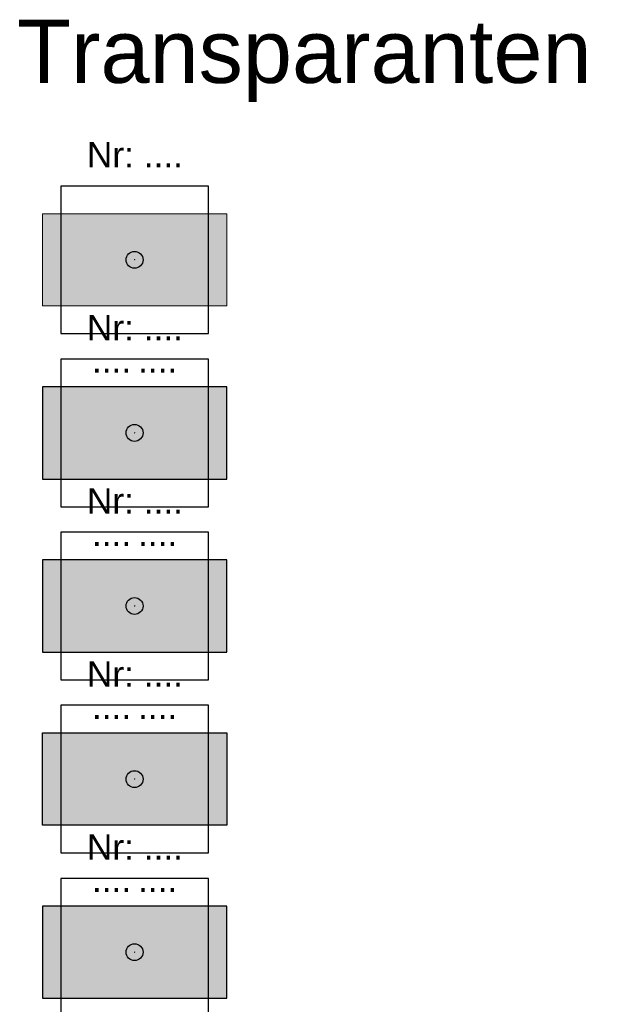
# Model space of a CAD drawing. Header units: millimetres. Extents: x -20879 to 80472, y -12121 to 39016.
# Tile 19 of 63: x -14709 to -11927, y 26659 to 31329. Entities that reach past the tile are written whole.
import ezdxf
from ezdxf.enums import TextEntityAlignment as Align

# ---------------------------------------------------------------- set-up
doc = ezdxf.new("R2010")
doc.units = ezdxf.units.MM
for name, color, linetype in [('DVD-VB-V_TEXT', 7, 'Continuous'), ('FL6411--_TP', 7, 'Continuous'), ('RVB-VB-NV_Tekst', 7, 'Continuous')]:
    doc.layers.add(name, color=color, linetype=linetype)
doc.layers.add('RVB-VB-V_Aanwijslijn', color=7, linetype='Continuous', true_color=0xff0001)
doc.styles.add('DVD_ALG 1.8mm_RE', font='arial.ttf', dxfattribs={"height": 1.8})

# ---------------------------------------------------------------- blocks, each defined once
blk = doc.blocks.new('RVB_TP_004_v02_Icon')
at = {"layer": 'FL6411--_TP', "true_color": 0x008542}
h = blk.add_hatch(color=116, dxfattribs=at)
h.paths.add_polyline_path([(-4.375, 2.1875), (4.374999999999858, 2.187499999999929), (4.374999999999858, -2.187500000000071), (-4.375, -2.1875)])
h.paths.add_polyline_path([(-0.5564382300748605, 0.4224378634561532), (-2.224147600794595, 0.4222797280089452), (-1.217132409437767, 1.337257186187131), (-2.265360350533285, 1.337257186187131), (-3.748641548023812, -0.002107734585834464), (-2.254603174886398, -1.329462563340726), (-1.217132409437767, -1.329462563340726), (-2.229144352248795, -0.4200148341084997), (-0.5539675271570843, -0.4266605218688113), (-0.5539675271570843, -0.002107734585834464)], flags=16)
edge = h.paths.add_edge_path(flags=16)
edge.add_line((0.8652488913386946, 0.2528389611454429), (1.284876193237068, 0.2528389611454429))
edge.add_line((1.284876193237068, 0.2528389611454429), (1.665599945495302, 0.7282184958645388))
edge.add_arc((1.908090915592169, 0.4658986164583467), 0.3572304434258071, 90.0000000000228, 132.7505850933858, ccw=False)
edge.add_line((1.908090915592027, 0.8231290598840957), (2.843439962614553, 0.8231290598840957))
edge.add_arc((2.81510071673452, 0.6025670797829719), 0.2223751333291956, 30.510213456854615, 82.67837800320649, ccw=False)
edge.add_line((3.006685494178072, 0.7154651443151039), (3.293482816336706, 0.2287783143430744))
edge.add_arc((3.154902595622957, 0.167256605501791), 0.1516225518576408, -149.01085241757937, 23.938489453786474, ccw=False)
edge.add_line((3.02492191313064, 0.08918983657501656), (2.76877882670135, 0.5156664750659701))
edge.add_arc((2.72537675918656, 0.4818984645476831), 0.05499107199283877, 37.88390451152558, 90)
edge.add_line((2.72537675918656, 0.536889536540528), (2.412091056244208, 0.536889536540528))
edge.add_line((2.412091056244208, 0.536889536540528), (2.671913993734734, 0.02541752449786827))
edge.add_arc((2.199724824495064, -0.2241546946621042), 0.5340869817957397, 4.458631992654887, 27.858371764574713, ccw=False)
edge.add_line((2.732195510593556, -0.1826351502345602), (2.783347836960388, -0.8386422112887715))
edge.add_arc((2.813411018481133, -0.833261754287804), 0.03054086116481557, 190.1468921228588, 269.9999999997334)
edge.add_line((2.813411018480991, -0.8638026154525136), (3.482480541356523, -0.8638026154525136))
edge.add_arc((3.439034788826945, -1.344093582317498), 0.4822519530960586, 41.1818694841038, 84.83125413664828, ccw=False)
edge.add_arc((3.585436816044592, -1.216010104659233), 0.2877296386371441, 1.4210854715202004e-11, 41.181869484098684, ccw=False)
edge.add_line((3.873166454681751, -1.216010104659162), (2.583116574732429, -1.216010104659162))
edge.add_arc((2.589661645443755, -1.041021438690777), 0.1751110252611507, 192.3719961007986, 267.8579744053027, ccw=False)
edge.add_line((2.418617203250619, -1.078540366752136), (2.353067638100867, -0.4022996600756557))
edge.add_line((2.353067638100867, -0.4022996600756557), (1.683541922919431, -1.678241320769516))
edge.add_arc((1.566505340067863, -1.580953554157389), 0.1521922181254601, 270, 320.26462623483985, ccw=False)
edge.add_line((1.566505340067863, -1.733145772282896), (1.224702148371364, -1.733145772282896))
edge.add_line((1.224702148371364, -1.733145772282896), (1.984148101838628, -0.1815119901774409))
edge.add_line((1.984148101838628, -0.1815119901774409), (1.75034691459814, 0.3171761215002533))
edge.add_line((1.75034691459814, 0.3171761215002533), (1.483342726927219, -0.008159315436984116))
edge.add_arc((1.383819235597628, 0.07978414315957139), 0.1328118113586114, 270, 318.5347299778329, ccw=False)
edge.add_line((1.383819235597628, -0.0530276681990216), (0.8652488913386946, -0.0530276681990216))
edge.add_line((0.8652488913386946, -0.0530276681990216), (0.8652488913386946, -1.870173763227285))
edge.add_line((0.8652488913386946, -1.870173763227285), (1.13271864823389, -2.13764352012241))
edge.add_line((1.13271864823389, -2.13764352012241), (1.609863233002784, -2.13764352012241))
edge.add_line((1.609863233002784, -2.13764352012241), (1.287752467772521, -1.821277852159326))
edge.add_line((1.287752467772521, -1.821277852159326), (1.649769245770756, -1.821277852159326))
edge.add_arc((1.368708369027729, -2.425094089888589), 0.6660249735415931, 45.00000000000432, 65.03923732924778, ccw=False)
edge.add_line((1.839659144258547, -1.954143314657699), (2.023159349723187, -2.13764352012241))
edge.add_line((2.023159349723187, -2.13764352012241), (3.773880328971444, -2.13764352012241))
edge.add_line((3.773880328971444, -2.13764352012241), (3.502605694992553, -1.866368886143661))
edge.add_line((3.502605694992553, -1.866368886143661), (3.502605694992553, -1.301670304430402))
edge.add_line((3.502605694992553, -1.301670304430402), (4.008930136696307, -1.301670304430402))
edge.add_arc((2.725024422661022, -1.714795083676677), 1.34873495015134, 17.83671628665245, 31.20385465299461)
edge.add_arc((3.50446678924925, -1.242676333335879), 0.4374575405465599, 31.20385465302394, 90.0000000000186)
edge.add_line((3.504466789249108, -0.8052187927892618), (3.504466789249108, 1.899191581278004))
edge.add_line((3.504466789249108, 1.899191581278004), (0.8652488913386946, 1.899191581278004))
edge.add_line((0.8652488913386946, 1.899191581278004), (0.8652488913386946, 0.2528389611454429))
edge = h.paths.add_edge_path(flags=0)
edge.add_arc((1.821384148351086, 1.212533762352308), 0.3079453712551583, 0, 360)
at = {"layer": 'FL6411--_TP', "true_color": 0xf4f8f4}
h = blk.add_hatch(color=7, dxfattribs=at)
h.paths.add_polyline_path([(3.504466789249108, 1.899191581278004), (0.8652488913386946, 1.899191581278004), (0.8652488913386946, 0.2528389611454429), (1.284876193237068, 0.2528389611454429), (1.665599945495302, 0.7282184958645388, -0.1887286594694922), (1.908090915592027, 0.8231290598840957), (2.843439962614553, 0.8231290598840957, -0.2316411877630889), (3.006685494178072, 0.7154651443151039), (3.293482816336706, 0.2287783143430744, -0.9402895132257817), (3.02492191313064, 0.08918983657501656), (2.76877882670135, 0.5156664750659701, 0.2314018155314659), (2.72537675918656, 0.536889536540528), (2.412091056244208, 0.536889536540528), (2.671913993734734, 0.02541752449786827, -0.1024568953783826), (2.732195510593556, -0.1826351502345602), (2.783347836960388, -0.8386422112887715, 0.363244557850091), (2.813411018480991, -0.8638026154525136), (3.482480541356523, -0.8638026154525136, -0.1927931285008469), (3.801988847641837, -1.026554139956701, -0.1816490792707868), (3.873166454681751, -1.216010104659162), (2.583116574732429, -1.216010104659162, -0.3418207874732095), (2.418617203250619, -1.078540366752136), (2.353067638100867, -0.4022996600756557), (1.683541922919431, -1.678241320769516, -0.2229063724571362), (1.566505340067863, -1.733145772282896), (1.224702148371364, -1.733145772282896), (1.984148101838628, -0.1815119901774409), (1.75034691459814, 0.3171761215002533), (1.483342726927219, -0.008159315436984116, -0.2149963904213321), (1.383819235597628, -0.0530276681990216), (0.8652488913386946, -0.0530276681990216), (0.8652488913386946, -1.870173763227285), (1.13271864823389, -2.13764352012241), (1.609863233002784, -2.13764352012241), (1.287752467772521, -1.821277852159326), (1.649769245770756, -1.821277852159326, -0.08766118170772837), (1.839659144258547, -1.954143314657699), (2.023159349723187, -2.13764352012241), (3.773880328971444, -2.13764352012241), (3.502605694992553, -1.866368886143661), (3.502605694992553, -1.301670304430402), (4.008930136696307, -1.301670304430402, 0.05839137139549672), (3.878637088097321, -1.016036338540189, 0.2623271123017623), (3.504466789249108, -0.8052187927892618)])
h.paths.add_polyline_path([(2.129329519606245, 1.212533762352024, -1), (1.513438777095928, 1.212533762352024, -1)], flags=16)
blk.add_hatch(color=7, dxfattribs=at).paths.add_polyline_path([(-3.748641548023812, -0.002107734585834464), (-2.254603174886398, -1.329462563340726), (-1.217132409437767, -1.329462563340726), (-2.229144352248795, -0.4200148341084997), (-0.5539675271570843, -0.4266605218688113), (-0.5539675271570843, -0.002107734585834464), (-0.5564382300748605, 0.4224378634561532), (-2.224147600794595, 0.4222797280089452), (-1.217132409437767, 1.337257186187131), (-2.265360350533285, 1.337257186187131)])
at = {"layer": 'Defpoints'}
blk.add_lwpolyline([(-3.5, -3.5), (3.5, -3.5), (3.5, 3.5), (-3.5, 3.5)], close=True, dxfattribs=at)
at = {"layer": 'FL6411--_TP', "color": 116, "true_color": 0x008542}
blk.add_lwpolyline([(-4.375, 2.1875), (4.374999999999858, 2.187499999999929), (4.374999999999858, -2.187500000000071), (-4.375, -2.1875)], close=True, dxfattribs=at)
blk = doc.blocks.new('RVB_TP_004_v02')
at = {"layer": 'RVB-VB-V_Aanwijslijn'}
h = blk.add_hatch(color=256, dxfattribs=at)
h.dxf.hatch_style = 1
edge = h.paths.add_edge_path()
edge.add_arc((0, 0), 0.4, 0, 360)
at = {"layer": 'Defpoints'}
for points in [[(-0.01081208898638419, 0.007751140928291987), (0.01081208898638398, 0.007751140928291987)], [(-1.110223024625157e-16, 0.01657545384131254), (-1.040834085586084e-16, 0.007751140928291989)]]:
    blk.add_lwpolyline(points, dxfattribs=at)
at = {"layer": 'RVB-VB-V_Aanwijslijn'}
blk.add_line((0, 0.01033485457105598), (0, 0), dxfattribs=at)
blk.add_circle((0, 0), 0.4, dxfattribs=at)
blk.add_blockref('RVB_TP_004_v02_Icon', (5.833335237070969e-08, 0))
at = {"layer": 'DVD-VB-V_TEXT', "lineweight": 5, "style": 'DVD_ALG 1.8mm_RE', "flags": 1}
for tag, p in [('$RUIMTECODE', (8.120812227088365, 5.039125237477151)), ('$ARMCODE', (8.120812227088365, 3.144021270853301)), ('$SUBGROEP', (8.120812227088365, 1.248917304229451))]:
    blk.add_attdef(tag, p, '', height=1.4, dxfattribs=at)
at = {"layer": 'RVB-VB-NV_Tekst', "color": 15, "lineweight": 5, "true_color": 0xbd3632, "style": 'DVD_ALG 1.8mm_RE'}
blk.add_attdef('$ARMATUURNR', text='', height=1.2, dxfattribs=at).set_placement((0.0178471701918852, 4.027781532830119), align=Align.BOTTOM_CENTER)
at = {"layer": 'RVB-VB-NV_Tekst', "lineweight": 5, "style": 'DVD_ALG 1.8mm_RE'}
blk.add_attdef('$TOEPASSING', (-4.374999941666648, -3.334842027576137), '', height=1, dxfattribs=at)
blk.add_attdef('$VOEDING', text='', height=1, dxfattribs=at).set_placement((4.375000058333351, -3.334842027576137), align=Align.RIGHT)
at = {"layer": 'RVB-VB-NV_Tekst', "color": 116, "lineweight": 5, "true_color": 0x008542, "style": 'DVD_ALG 1.8mm_RE'}
blk.add_attdef('$KAST', text='', height=1.2, dxfattribs=at).set_placement((-0.161086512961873, -5.718125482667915), align=Align.BOTTOM_RIGHT)
blk.add_attdef('$GROEP', text='', height=1.2, dxfattribs=at).set_placement((0.1610863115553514, -5.718125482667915), align=Align.BOTTOM_LEFT)
blk = doc.blocks.new('RVB_TP_005_v02_Icon')
at = {"layer": 'FL6411--_TP', "true_color": 0x008542}
h = blk.add_hatch(color=116, dxfattribs=at)
h.paths.add_polyline_path([(4.375000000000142, 2.187499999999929), (-4.375, 2.1875), (-4.375, -2.1875), (4.375000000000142, -2.187500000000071)])
h.paths.add_polyline_path([(0.5564382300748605, 0.4224378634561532), (2.224147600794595, 0.4222797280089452), (1.217132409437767, 1.337257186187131), (2.265360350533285, 1.337257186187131), (3.748641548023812, -0.002107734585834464), (2.254603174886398, -1.329462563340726), (1.217132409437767, -1.329462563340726), (2.229144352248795, -0.4200148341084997), (0.5539675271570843, -0.4266605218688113), (0.5539675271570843, -0.002107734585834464)], flags=16)
edge = h.paths.add_edge_path(flags=16)
edge.add_line((-0.8652488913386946, 0.2528389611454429), (-1.284876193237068, 0.2528389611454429))
edge.add_line((-1.284876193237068, 0.2528389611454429), (-1.665599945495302, 0.7282184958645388))
edge.add_arc((-1.908090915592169, 0.4658986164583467), 0.3572304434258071, 47.24941490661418, 89.99999999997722)
edge.add_line((-1.908090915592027, 0.8231290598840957), (-2.843439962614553, 0.8231290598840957))
edge.add_arc((-2.81510071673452, 0.6025670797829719), 0.2223751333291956, 97.32162199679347, 149.4897865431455)
edge.add_line((-3.006685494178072, 0.7154651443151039), (-3.293482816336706, 0.2287783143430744))
edge.add_arc((-3.154902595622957, 0.167256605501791), 0.1516225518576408, 156.0615105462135, 329.0108524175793)
edge.add_line((-3.02492191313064, 0.08918983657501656), (-2.76877882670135, 0.5156664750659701))
edge.add_arc((-2.72537675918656, 0.4818984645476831), 0.05499107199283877, 90, 142.1160954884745, ccw=False)
edge.add_line((-2.72537675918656, 0.536889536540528), (-2.412091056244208, 0.536889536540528))
edge.add_line((-2.412091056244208, 0.536889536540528), (-2.671913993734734, 0.02541752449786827))
edge.add_arc((-2.199724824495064, -0.2241546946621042), 0.5340869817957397, 152.1416282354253, 175.5413680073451)
edge.add_line((-2.732195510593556, -0.1826351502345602), (-2.783347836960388, -0.8386422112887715))
edge.add_arc((-2.813411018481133, -0.833261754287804), 0.03054086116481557, 270.0000000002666, 349.85310787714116, ccw=False)
edge.add_line((-2.813411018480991, -0.8638026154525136), (-3.482480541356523, -0.8638026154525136))
edge.add_arc((-3.439034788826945, -1.344093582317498), 0.4822519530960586, 95.1687458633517, 138.8181305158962)
edge.add_arc((-3.585436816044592, -1.216010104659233), 0.2877296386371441, 138.8181305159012, 179.9999999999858)
edge.add_line((-3.873166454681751, -1.216010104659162), (-2.583116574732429, -1.216010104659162))
edge.add_arc((-2.589661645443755, -1.041021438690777), 0.1751110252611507, 272.1420255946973, 347.6280038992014)
edge.add_line((-2.418617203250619, -1.078540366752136), (-2.353067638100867, -0.4022996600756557))
edge.add_line((-2.353067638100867, -0.4022996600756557), (-1.683541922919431, -1.678241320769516))
edge.add_arc((-1.566505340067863, -1.580953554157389), 0.1521922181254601, 219.7353737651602, 270)
edge.add_line((-1.566505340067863, -1.733145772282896), (-1.224702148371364, -1.733145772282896))
edge.add_line((-1.224702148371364, -1.733145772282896), (-1.984148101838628, -0.1815119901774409))
edge.add_line((-1.984148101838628, -0.1815119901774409), (-1.75034691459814, 0.3171761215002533))
edge.add_line((-1.75034691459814, 0.3171761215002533), (-1.483342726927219, -0.008159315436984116))
edge.add_arc((-1.383819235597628, 0.07978414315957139), 0.1328118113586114, 221.4652700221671, 270)
edge.add_line((-1.383819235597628, -0.0530276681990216), (-0.8652488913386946, -0.0530276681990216))
edge.add_line((-0.8652488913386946, -0.0530276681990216), (-0.8652488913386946, -1.870173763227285))
edge.add_line((-0.8652488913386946, -1.870173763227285), (-1.13271864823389, -2.13764352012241))
edge.add_line((-1.13271864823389, -2.13764352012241), (-1.609863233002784, -2.13764352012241))
edge.add_line((-1.609863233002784, -2.13764352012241), (-1.287752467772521, -1.821277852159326))
edge.add_line((-1.287752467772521, -1.821277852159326), (-1.649769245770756, -1.821277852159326))
edge.add_arc((-1.368708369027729, -2.425094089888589), 0.6660249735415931, 114.9607626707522, 134.9999999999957)
edge.add_line((-1.839659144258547, -1.954143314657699), (-2.023159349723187, -2.13764352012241))
edge.add_line((-2.023159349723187, -2.13764352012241), (-3.773880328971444, -2.13764352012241))
edge.add_line((-3.773880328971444, -2.13764352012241), (-3.502605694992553, -1.866368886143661))
edge.add_line((-3.502605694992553, -1.866368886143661), (-3.502605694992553, -1.301670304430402))
edge.add_line((-3.502605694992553, -1.301670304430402), (-4.008930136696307, -1.301670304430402))
edge.add_arc((-2.725024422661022, -1.714795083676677), 1.34873495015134, 148.7961453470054, 162.1632837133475, ccw=False)
edge.add_arc((-3.50446678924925, -1.242676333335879), 0.4374575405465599, 89.99999999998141, 148.7961453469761, ccw=False)
edge.add_line((-3.504466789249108, -0.8052187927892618), (-3.504466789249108, 1.899191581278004))
edge.add_line((-3.504466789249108, 1.899191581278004), (-0.8652488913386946, 1.899191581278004))
edge.add_line((-0.8652488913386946, 1.899191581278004), (-0.8652488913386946, 0.2528389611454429))
edge = h.paths.add_edge_path(flags=0)
edge.add_arc((-1.821384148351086, 1.212533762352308), 0.3079453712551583, 0, 360)
at = {"layer": 'FL6411--_TP', "true_color": 0xf4f8f4}
h = blk.add_hatch(color=7, dxfattribs=at)
h.paths.add_polyline_path([(-3.504466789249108, 1.899191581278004), (-0.8652488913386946, 1.899191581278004), (-0.8652488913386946, 0.2528389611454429), (-1.284876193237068, 0.2528389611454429), (-1.665599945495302, 0.7282184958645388, 0.1887286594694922), (-1.908090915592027, 0.8231290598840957), (-2.843439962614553, 0.8231290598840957, 0.2316411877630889), (-3.006685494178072, 0.7154651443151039), (-3.293482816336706, 0.2287783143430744, 0.9402895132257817), (-3.02492191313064, 0.08918983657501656), (-2.76877882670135, 0.5156664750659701, -0.2314018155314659), (-2.72537675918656, 0.536889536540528), (-2.412091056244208, 0.536889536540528), (-2.671913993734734, 0.02541752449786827, 0.1024568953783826), (-2.732195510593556, -0.1826351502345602), (-2.783347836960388, -0.8386422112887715, -0.363244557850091), (-2.813411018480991, -0.8638026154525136), (-3.482480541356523, -0.8638026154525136, 0.1927931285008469), (-3.801988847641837, -1.026554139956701, 0.1816490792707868), (-3.873166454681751, -1.216010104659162), (-2.583116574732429, -1.216010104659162, 0.3418207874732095), (-2.418617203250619, -1.078540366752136), (-2.353067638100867, -0.4022996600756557), (-1.683541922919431, -1.678241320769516, 0.2229063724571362), (-1.566505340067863, -1.733145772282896), (-1.224702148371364, -1.733145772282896), (-1.984148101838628, -0.1815119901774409), (-1.75034691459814, 0.3171761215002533), (-1.483342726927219, -0.008159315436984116, 0.2149963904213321), (-1.383819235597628, -0.0530276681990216), (-0.8652488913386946, -0.0530276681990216), (-0.8652488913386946, -1.870173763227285), (-1.13271864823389, -2.13764352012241), (-1.609863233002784, -2.13764352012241), (-1.287752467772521, -1.821277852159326), (-1.649769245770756, -1.821277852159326, 0.08766118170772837), (-1.839659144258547, -1.954143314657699), (-2.023159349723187, -2.13764352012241), (-3.773880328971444, -2.13764352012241), (-3.502605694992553, -1.866368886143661), (-3.502605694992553, -1.301670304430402), (-4.008930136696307, -1.301670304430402, -0.05839137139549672), (-3.878637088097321, -1.016036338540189, -0.2623271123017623), (-3.504466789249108, -0.8052187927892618)])
h.paths.add_polyline_path([(-2.129329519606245, 1.212533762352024, 1), (-1.513438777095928, 1.212533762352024, 1)], flags=16)
blk.add_hatch(color=7, dxfattribs=at).paths.add_polyline_path([(3.748641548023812, -0.002107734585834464), (2.25460317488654, -1.329462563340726), (1.217132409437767, -1.329462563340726), (2.229144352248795, -0.4200148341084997), (0.5539675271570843, -0.4266605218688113), (0.5539675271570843, -0.002107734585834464), (0.5564382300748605, 0.4224378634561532), (2.224147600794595, 0.4222797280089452), (1.217132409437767, 1.337257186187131), (2.265360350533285, 1.337257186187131)])
at = {"layer": 'Defpoints'}
blk.add_lwpolyline([(-3.5, -3.5), (3.5, -3.5), (3.5, 3.5), (-3.5, 3.5)], close=True, dxfattribs=at)
at = {"layer": 'FL6411--_TP', "color": 116, "true_color": 0x008542}
blk.add_lwpolyline([(4.375000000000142, 2.187499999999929), (-4.375, 2.1875), (-4.375, -2.1875), (4.375000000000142, -2.187500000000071)], close=True, dxfattribs=at)
blk = doc.blocks.new('RVB_TP_005_v02')
at = {"layer": 'RVB-VB-V_Aanwijslijn'}
h = blk.add_hatch(color=256, dxfattribs=at)
h.dxf.hatch_style = 1
edge = h.paths.add_edge_path()
edge.add_arc((0, 0), 0.4, 0, 360)
at = {"layer": 'Defpoints'}
for points in [[(-0.01081208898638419, 0.007751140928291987), (0.01081208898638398, 0.007751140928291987)], [(-1.110223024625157e-16, 0.01657545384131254), (-1.040834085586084e-16, 0.007751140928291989)]]:
    blk.add_lwpolyline(points, dxfattribs=at)
at = {"layer": 'RVB-VB-V_Aanwijslijn'}
blk.add_line((0, 0.01033485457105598), (0, 0), dxfattribs=at)
blk.add_circle((0, 0), 0.4, dxfattribs=at)
blk.add_blockref('RVB_TP_005_v02_Icon', (5.833335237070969e-08, 0))
at = {"layer": 'DVD-VB-V_TEXT', "lineweight": 5, "style": 'DVD_ALG 1.8mm_RE', "flags": 1}
for tag, p in [('$RUIMTECODE', (8.120812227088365, 5.039125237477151)), ('$ARMCODE', (8.120812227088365, 3.144021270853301)), ('$SUBGROEP', (8.120812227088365, 1.248917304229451))]:
    blk.add_attdef(tag, p, '', height=1.4, dxfattribs=at)
at = {"layer": 'RVB-VB-NV_Tekst', "color": 15, "lineweight": 5, "true_color": 0xbd3632, "style": 'DVD_ALG 1.8mm_RE'}
blk.add_attdef('$ARMATUURNR', text='', height=1.2, dxfattribs=at).set_placement((0.0178471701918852, 4.027781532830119), align=Align.BOTTOM_CENTER)
at = {"layer": 'RVB-VB-NV_Tekst', "lineweight": 5, "style": 'DVD_ALG 1.8mm_RE'}
blk.add_attdef('$TOEPASSING', (-4.374999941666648, -3.334842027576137), '', height=1, dxfattribs=at)
blk.add_attdef('$VOEDING', text='', height=1, dxfattribs=at).set_placement((4.375000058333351, -3.334842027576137), align=Align.RIGHT)
at = {"layer": 'RVB-VB-NV_Tekst', "color": 116, "lineweight": 5, "true_color": 0x008542, "style": 'DVD_ALG 1.8mm_RE'}
blk.add_attdef('$KAST', text='', height=1.2, dxfattribs=at).set_placement((-0.161086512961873, -5.718125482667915), align=Align.BOTTOM_RIGHT)
blk.add_attdef('$GROEP', text='', height=1.2, dxfattribs=at).set_placement((0.1610863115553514, -5.718125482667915), align=Align.BOTTOM_LEFT)
blk = doc.blocks.new('RVB_TP_002_v02_Icon')
at = {"layer": 'FL6411--_TP', "true_color": 0x008542}
h = blk.add_hatch(color=116, dxfattribs=at)
h.paths.add_polyline_path([(4.375, 2.1875), (-4.375, 2.1875), (-4.375, -2.1875), (4.375, -2.1875)])
edge = h.paths.add_edge_path(flags=16)
edge.add_line((-0.8652488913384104, 0.2528389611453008), (-1.28487619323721, 0.2528389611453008))
edge.add_line((-1.28487619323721, 0.2528389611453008), (-1.66559994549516, 0.7282184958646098))
edge.add_arc((-1.908090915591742, 0.4658986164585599), 0.3572304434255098, 47.24941490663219, 90)
edge.add_line((-1.908090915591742, 0.8231290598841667), (-2.843439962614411, 0.8231290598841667))
edge.add_arc((-2.815100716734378, 0.6025670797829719), 0.2223751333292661, 97.32162199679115, 149.4897865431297)
edge.add_line((-3.00668549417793, 0.7154651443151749), (-3.293482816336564, 0.2287783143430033))
edge.add_arc((-3.154902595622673, 0.1672566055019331), 0.1516225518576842, 156.061510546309, 329.0108524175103)
edge.add_line((-3.024921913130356, 0.0891898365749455), (-2.76877882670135, 0.5156664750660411))
edge.add_arc((-2.725376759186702, 0.4818984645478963), 0.05499107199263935, 90, 142.1160954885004, ccw=False)
edge.add_line((-2.725376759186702, 0.536889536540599), (-2.412091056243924, 0.536889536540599))
edge.add_line((-2.412091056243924, 0.536889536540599), (-2.671913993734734, 0.02541752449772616))
edge.add_arc((-2.199724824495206, -0.2241546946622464), 0.5340869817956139, 152.1416282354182, 175.5413680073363)
edge.add_line((-2.732195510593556, -0.1826351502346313), (-2.783347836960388, -0.8386422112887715))
edge.add_arc((-2.813411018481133, -0.8332617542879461), 0.03054086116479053, 270.0000000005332, 349.8531078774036, ccw=False)
edge.add_line((-2.813411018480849, -0.8638026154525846), (-3.482480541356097, -0.8638026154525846))
edge.add_arc((-3.439034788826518, -1.344093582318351), 0.482251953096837, 95.16874586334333, 138.8181305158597)
edge.add_arc((-3.585436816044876, -1.216010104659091), 0.2877296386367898, 138.8181305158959, 180)
edge.add_line((-3.873166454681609, -1.216010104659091), (-2.583116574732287, -1.216010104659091))
edge.add_arc((-2.589661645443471, -1.041021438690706), 0.1751110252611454, 272.1420255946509, 347.6280038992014)
edge.add_line((-2.418617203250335, -1.078540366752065), (-2.353067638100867, -0.4022996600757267))
edge.add_line((-2.353067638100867, -0.4022996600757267), (-1.683541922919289, -1.678241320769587))
edge.add_arc((-1.566505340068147, -1.5809535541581), 0.1521922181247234, 219.7353737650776, 270.000000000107)
edge.add_line((-1.566505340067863, -1.733145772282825), (-1.22470214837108, -1.733145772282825))
edge.add_line((-1.22470214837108, -1.733145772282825), (-1.984148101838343, -0.1815119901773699))
edge.add_line((-1.984148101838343, -0.1815119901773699), (-1.750346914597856, 0.3171761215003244))
edge.add_line((-1.750346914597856, 0.3171761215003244), (-1.483342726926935, -0.008159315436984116))
edge.add_arc((-1.383819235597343, 0.0797841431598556), 0.1328118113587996, 221.465270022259, 270)
edge.add_line((-1.383819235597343, -0.05302766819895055), (-0.8652488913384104, -0.05302766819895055))
edge.add_line((-0.8652488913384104, -0.05302766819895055), (-0.8652488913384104, -1.870173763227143))
edge.add_line((-0.8652488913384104, -1.870173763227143), (-1.132718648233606, -2.137643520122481))
edge.add_line((-1.132718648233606, -2.137643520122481), (-1.6098632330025, -2.137643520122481))
edge.add_line((-1.6098632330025, -2.137643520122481), (-1.287752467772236, -1.821277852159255))
edge.add_line((-1.287752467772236, -1.821277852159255), (-1.649769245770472, -1.821277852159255))
edge.add_arc((-1.368708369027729, -2.425094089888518), 0.6660249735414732, 114.96076267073, 134.9999999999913)
edge.add_line((-1.839659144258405, -1.954143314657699), (-2.023159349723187, -2.137643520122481))
edge.add_line((-2.023159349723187, -2.137643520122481), (-3.773880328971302, -2.137643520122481))
edge.add_line((-3.773880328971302, -2.137643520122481), (-3.502605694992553, -1.86636888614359))
edge.add_line((-3.502605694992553, -1.86636888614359), (-3.502605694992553, -1.301670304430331))
edge.add_line((-3.502605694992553, -1.301670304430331), (-4.008930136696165, -1.301670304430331))
edge.add_arc((-2.725024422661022, -1.714795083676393), 1.348734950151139, 148.7961453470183, 162.1632837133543, ccw=False)
edge.add_arc((-3.504466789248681, -1.242676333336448), 0.4374575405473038, 90.00000000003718, 148.796145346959, ccw=False)
edge.add_line((-3.504466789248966, -0.8052187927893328), (-3.504466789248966, 1.899191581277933))
edge.add_line((-3.504466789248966, 1.899191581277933), (-0.8652488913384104, 1.899191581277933))
edge.add_line((-0.8652488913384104, 1.899191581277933), (-0.8652488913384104, 0.2528389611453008))
h.paths.add_polyline_path([(0.821841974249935, 0.1140558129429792), (2.161206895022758, 1.597337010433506), (3.48856172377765, 0.1032986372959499), (3.48856172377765, -0.9341721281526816), (2.579113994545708, 0.077839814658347), (2.585759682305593, -1.597337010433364), (2.161206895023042, -1.597337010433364), (1.736661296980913, -1.594866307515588), (1.736819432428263, 0.07284306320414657), (0.821841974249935, -0.9341721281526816)], flags=16)
edge = h.paths.add_edge_path(flags=0)
edge.add_arc((-1.821384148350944, 1.212533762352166), 0.3079453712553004, 0, 360)
at = {"layer": 'FL6411--_TP', "true_color": 0xf4f8f4}
h = blk.add_hatch(color=7, dxfattribs=at)
h.paths.add_polyline_path([(-3.504466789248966, 1.899191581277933), (-0.8652488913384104, 1.899191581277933), (-0.8652488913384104, 0.2528389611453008), (-1.28487619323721, 0.2528389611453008), (-1.66559994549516, 0.7282184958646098, 0.1887286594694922), (-1.908090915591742, 0.8231290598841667), (-2.843439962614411, 0.8231290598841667, 0.2316411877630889), (-3.00668549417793, 0.7154651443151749), (-3.293482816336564, 0.2287783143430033, 0.9402895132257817), (-3.024921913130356, 0.0891898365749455), (-2.76877882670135, 0.5156664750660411, -0.2314018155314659), (-2.725376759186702, 0.536889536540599), (-2.412091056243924, 0.536889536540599), (-2.671913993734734, 0.02541752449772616, 0.1024568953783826), (-2.732195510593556, -0.1826351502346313), (-2.783347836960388, -0.8386422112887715, -0.363244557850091), (-2.813411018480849, -0.8638026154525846), (-3.482480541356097, -0.8638026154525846, 0.1927931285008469), (-3.801988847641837, -1.026554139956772, 0.1816490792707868), (-3.873166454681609, -1.216010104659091), (-2.583116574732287, -1.216010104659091, 0.3418207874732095), (-2.418617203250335, -1.078540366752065), (-2.353067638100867, -0.4022996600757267), (-1.683541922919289, -1.678241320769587, 0.2229063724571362), (-1.566505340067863, -1.733145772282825), (-1.22470214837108, -1.733145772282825), (-1.984148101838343, -0.1815119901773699), (-1.750346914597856, 0.3171761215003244), (-1.483342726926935, -0.008159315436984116, 0.2149963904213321), (-1.383819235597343, -0.05302766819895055), (-0.8652488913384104, -0.05302766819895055), (-0.8652488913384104, -1.870173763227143), (-1.132718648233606, -2.137643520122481), (-1.6098632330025, -2.137643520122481), (-1.287752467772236, -1.821277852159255), (-1.649769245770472, -1.821277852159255, 0.08766118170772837), (-1.839659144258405, -1.954143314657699), (-2.023159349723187, -2.137643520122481), (-3.773880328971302, -2.137643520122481), (-3.502605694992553, -1.86636888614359), (-3.502605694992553, -1.301670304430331), (-4.008930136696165, -1.301670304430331, -0.05839137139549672), (-3.878637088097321, -1.01603633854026, -0.2623271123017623), (-3.504466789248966, -0.8052187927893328)])
h.paths.add_polyline_path([(-2.129329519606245, 1.212533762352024, 1), (-1.513438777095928, 1.212533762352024, 1)], flags=16)
blk.add_hatch(color=7, dxfattribs=at).paths.add_polyline_path([(2.161206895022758, 1.597337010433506), (3.48856172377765, 0.1032986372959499), (3.48856172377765, -0.9341721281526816), (2.579113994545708, 0.077839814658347), (2.585759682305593, -1.597337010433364), (2.161206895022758, -1.597337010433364), (1.736661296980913, -1.594866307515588), (1.736819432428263, 0.07284306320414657), (0.821841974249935, -0.9341721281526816), (0.821841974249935, 0.1140558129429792)])
at = {"layer": 'Defpoints'}
blk.add_lwpolyline([(-3.5, -3.5), (3.5, -3.5), (3.5, 3.5), (-3.5, 3.5)], close=True, dxfattribs=at)
at = {"layer": 'FL6411--_TP', "color": 116, "true_color": 0x008542}
blk.add_lwpolyline([(4.375, 2.1875), (-4.375, 2.1875), (-4.375, -2.1875), (4.375, -2.1875)], close=True, dxfattribs=at)
blk = doc.blocks.new('RVB_TP_002_v02')
at = {"layer": 'RVB-VB-V_Aanwijslijn'}
h = blk.add_hatch(color=256, dxfattribs=at)
h.dxf.hatch_style = 1
edge = h.paths.add_edge_path()
edge.add_arc((0, 0), 0.4, 0, 360)
at = {"layer": 'Defpoints'}
for points in [[(-0.01081208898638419, 0.007751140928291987), (0.01081208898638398, 0.007751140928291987)], [(-1.110223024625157e-16, 0.01657545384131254), (-1.040834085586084e-16, 0.007751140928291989)]]:
    blk.add_lwpolyline(points, dxfattribs=at)
at = {"layer": 'RVB-VB-V_Aanwijslijn'}
blk.add_line((0, 0.01033485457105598), (0, 0), dxfattribs=at)
blk.add_circle((0, 0), 0.4, dxfattribs=at)
blk.add_blockref('RVB_TP_002_v02_Icon', (5.833335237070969e-08, 0))
at = {"layer": 'DVD-VB-V_TEXT', "lineweight": 5, "style": 'DVD_ALG 1.8mm_RE', "flags": 1}
for tag, p in [('$RUIMTECODE', (8.120812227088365, 5.039125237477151)), ('$ARMCODE', (8.120812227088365, 3.144021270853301)), ('$SUBGROEP', (8.120812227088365, 1.248917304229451))]:
    blk.add_attdef(tag, p, '', height=1.4, dxfattribs=at)
at = {"layer": 'RVB-VB-NV_Tekst', "color": 15, "lineweight": 5, "true_color": 0xbd3632, "style": 'DVD_ALG 1.8mm_RE'}
blk.add_attdef('$ARMATUURNR', text='', height=1.2, dxfattribs=at).set_placement((0.0178471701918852, 4.027781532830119), align=Align.BOTTOM_CENTER)
at = {"layer": 'RVB-VB-NV_Tekst', "lineweight": 5, "style": 'DVD_ALG 1.8mm_RE'}
blk.add_attdef('$TOEPASSING', (-4.374999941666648, -3.334842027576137), '', height=1, dxfattribs=at)
blk.add_attdef('$VOEDING', text='', height=1, dxfattribs=at).set_placement((4.375000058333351, -3.334842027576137), align=Align.RIGHT)
at = {"layer": 'RVB-VB-NV_Tekst', "color": 116, "lineweight": 5, "true_color": 0x008542, "style": 'DVD_ALG 1.8mm_RE'}
blk.add_attdef('$KAST', text='', height=1.2, dxfattribs=at).set_placement((-0.161086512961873, -5.718125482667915), align=Align.BOTTOM_RIGHT)
blk.add_attdef('$GROEP', text='', height=1.2, dxfattribs=at).set_placement((0.1610863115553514, -5.718125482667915), align=Align.BOTTOM_LEFT)
blk = doc.blocks.new('RVB_TP_003_v03_Icon')
at = {"layer": 'FL6411--_TP', "true_color": 0x008542}
h = blk.add_hatch(color=116, dxfattribs=at)
h.paths.add_polyline_path([(4.375, 2.1875), (-4.375, 2.1875), (-4.375, -2.1875), (4.375, -2.1875)])
h.paths.add_polyline_path([(0.8218419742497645, -0.09550401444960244), (0.8218419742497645, 0.941966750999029), (1.731289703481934, -0.07004519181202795), (1.724644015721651, 1.605131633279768), (2.149196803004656, 1.605131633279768), (2.573742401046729, 1.602660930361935), (2.573584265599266, -0.06504844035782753), (3.488561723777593, 0.941966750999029), (3.488561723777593, -0.106261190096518), (2.149196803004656, -1.589542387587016)], flags=16)
edge = h.paths.add_edge_path(flags=16)
edge.add_line((-0.8652488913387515, -1.870173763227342), (-1.132718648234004, -2.137643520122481))
edge.add_line((-1.13271864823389, -2.137643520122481), (-1.609863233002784, -2.137643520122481))
edge.add_line((-1.609863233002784, -2.137643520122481), (-1.287752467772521, -1.821277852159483))
edge.add_line((-1.287752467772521, -1.821277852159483), (-1.649769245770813, -1.821277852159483))
edge.add_arc((-1.368708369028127, -2.425094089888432), 0.6660249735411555, 114.9607626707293, 134.9999999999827)
edge.add_line((-1.839659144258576, -1.954143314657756), (-2.023159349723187, -2.137643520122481))
edge.add_line((-2.023159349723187, -2.137643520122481), (-3.773880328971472, -2.137643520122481))
edge.add_line((-3.773880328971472, -2.137643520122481), (-3.502605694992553, -1.866368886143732))
edge.add_line((-3.502605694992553, -1.866368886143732), (-3.502605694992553, -1.301670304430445))
edge.add_line((-3.502605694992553, -1.301670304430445), (-4.008930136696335, -1.301670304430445))
edge.add_arc((-2.725024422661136, -1.71479508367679), 1.348734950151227, 148.7961453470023, 162.1632837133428, ccw=False)
edge.add_arc((-3.504466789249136, -1.242676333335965), 0.4374575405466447, 90, 148.7961453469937, ccw=False)
edge.add_line((-3.504466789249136, -0.8052187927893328), (-3.504466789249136, 1.899191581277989))
edge.add_line((-3.504466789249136, 1.899191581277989), (-0.8652488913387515, 1.899191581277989))
edge.add_line((-0.8652488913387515, 1.899191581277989), (-0.8652488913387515, 0.2528389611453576))
edge.add_line((-0.8652488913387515, 0.2528389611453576), (-1.284876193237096, 0.2528389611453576))
edge.add_line((-1.284876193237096, 0.2528389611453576), (-1.665599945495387, 0.7282184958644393))
edge.add_arc((-1.908090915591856, 0.4658986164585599), 0.3572304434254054, 47.24941490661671, 90.0000000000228)
edge.add_line((-1.908090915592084, 0.8231290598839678), (-2.843439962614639, 0.8231290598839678))
edge.add_arc((-2.815100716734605, 0.6025670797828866), 0.2223751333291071, 97.3216219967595, 149.4897865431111)
edge.add_line((-3.0066854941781, 0.7154651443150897), (-3.293482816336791, 0.2287783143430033))
edge.add_arc((-3.154902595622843, 0.1672566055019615), 0.1516225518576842, 156.061510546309, 329.0108524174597)
edge.add_line((-3.024921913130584, 0.08918983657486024), (-2.768778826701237, 0.5156664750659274))
edge.add_arc((-2.725376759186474, 0.4818984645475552), 0.0549910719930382, 90.00000000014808, 142.1160954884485, ccw=False)
edge.add_line((-2.725376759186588, 0.5368895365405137), (-2.412091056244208, 0.5368895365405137))
edge.add_line((-2.412091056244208, 0.5368895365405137), (-2.671913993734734, 0.02541752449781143))
edge.add_arc((-2.199724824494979, -0.2241546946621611), 0.5340869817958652, 152.1416282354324, 175.5413680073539)
edge.add_line((-2.732195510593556, -0.1826351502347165), (-2.783347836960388, -0.8386422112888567))
edge.add_arc((-2.81341101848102, -0.8332617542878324), 0.0305408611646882, 270, 349.85310787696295, ccw=False)
edge.add_line((-2.81341101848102, -0.8638026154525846), (-3.482480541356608, -0.8638026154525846))
edge.add_arc((-3.439034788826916, -1.344093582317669), 0.4822519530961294, 95.16874586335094, 138.8181305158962)
edge.add_arc((-3.58543681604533, -1.216010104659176), 0.2877296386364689, 138.81813051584, 180)
edge.add_line((-3.873166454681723, -1.216010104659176), (-2.583116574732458, -1.216010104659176))
edge.add_arc((-2.589661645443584, -1.041021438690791), 0.1751110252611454, 272.1420255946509, 347.6280038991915)
edge.add_line((-2.418617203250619, -1.078540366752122), (-2.353067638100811, -0.4022996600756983))
edge.add_line((-2.353067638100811, -0.4022996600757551), (-1.683541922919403, -1.6782413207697))
edge.add_arc((-1.566505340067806, -1.580953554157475), 0.1521922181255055, 219.7353737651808, 270)
edge.add_line((-1.566505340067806, -1.73314577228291), (-1.224702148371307, -1.73314577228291))
edge.add_line((-1.224702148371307, -1.73314577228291), (-1.984148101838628, -0.1815119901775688))
edge.add_line((-1.984148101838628, -0.1815119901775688), (-1.75034691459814, 0.3171761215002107))
edge.add_line((-1.75034691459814, 0.3171761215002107), (-1.483342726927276, -0.008159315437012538))
edge.add_arc((-1.383819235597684, 0.0797841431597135), 0.1328118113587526, 221.465270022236, 270)
edge.add_line((-1.383819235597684, -0.05302766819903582), (-0.8652488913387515, -0.05302766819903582))
edge.add_line((-0.8652488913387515, -0.05302766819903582), (-0.8652488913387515, -1.870173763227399))
edge = h.paths.add_edge_path(flags=0)
edge.add_arc((-1.821384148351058, 1.212533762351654), 0.3079453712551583, 0, 360)
at = {"layer": 'FL6411--_TP', "true_color": 0xf4f8f4}
h = blk.add_hatch(color=7, dxfattribs=at)
h.paths.add_polyline_path([(-3.504466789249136, 1.899191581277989), (-0.8652488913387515, 1.899191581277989), (-0.8652488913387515, 0.2528389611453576), (-1.284876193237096, 0.2528389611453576), (-1.665599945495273, 0.7282184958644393, 0.1887286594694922), (-1.908090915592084, 0.8231290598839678), (-2.843439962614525, 0.8231290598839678, 0.2316411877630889), (-3.0066854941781, 0.7154651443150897), (-3.293482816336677, 0.2287783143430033, 0.9402895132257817), (-3.024921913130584, 0.08918983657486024), (-2.76877882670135, 0.5156664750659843, -0.2314018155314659), (-2.725376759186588, 0.5368895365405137), (-2.412091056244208, 0.5368895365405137), (-2.671913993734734, 0.02541752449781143, 0.1024568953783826), (-2.732195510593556, -0.1826351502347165), (-2.783347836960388, -0.8386422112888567, -0.363244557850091), (-2.81341101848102, -0.8638026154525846), (-3.482480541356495, -0.8638026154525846, 0.1927931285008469), (-3.801988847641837, -1.026554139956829, 0.1816490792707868), (-3.873166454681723, -1.216010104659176), (-2.583116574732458, -1.216010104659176, 0.3418207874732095), (-2.418617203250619, -1.078540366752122), (-2.353067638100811, -0.4022996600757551), (-1.683541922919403, -1.678241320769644, 0.2229063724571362), (-1.566505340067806, -1.73314577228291), (-1.224702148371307, -1.73314577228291), (-1.984148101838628, -0.1815119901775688), (-1.75034691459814, 0.3171761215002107), (-1.483342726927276, -0.008159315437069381, 0.2149963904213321), (-1.383819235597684, -0.05302766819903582), (-0.8652488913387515, -0.05302766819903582), (-0.8652488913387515, -1.870173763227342), (-1.13271864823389, -2.137643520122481), (-1.609863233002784, -2.137643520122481), (-1.287752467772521, -1.821277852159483), (-1.649769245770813, -1.821277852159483, 0.08766118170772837), (-1.839659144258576, -1.954143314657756), (-2.023159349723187, -2.137643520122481), (-3.773880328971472, -2.137643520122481), (-3.502605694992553, -1.866368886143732), (-3.502605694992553, -1.301670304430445), (-4.008930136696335, -1.301670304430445, -0.05839137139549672), (-3.878637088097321, -1.016036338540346, -0.2623271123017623), (-3.504466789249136, -0.8052187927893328)])
h.paths.add_polyline_path([(-2.129329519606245, 1.212533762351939, 1), (-1.513438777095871, 1.212533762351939, 1)], flags=16)
blk.add_hatch(color=7, dxfattribs=at).paths.add_polyline_path([(2.149196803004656, -1.589542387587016), (0.8218419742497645, -0.09550401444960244), (0.8218419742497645, 0.941966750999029), (1.731289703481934, -0.07004519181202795), (1.724644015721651, 1.605131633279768), (2.149196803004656, 1.605131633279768), (2.573742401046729, 1.602660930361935), (2.573584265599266, -0.06504844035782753), (3.488561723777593, 0.941966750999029), (3.488561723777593, -0.106261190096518)])
at = {"layer": 'Defpoints'}
blk.add_lwpolyline([(-3.5, -3.5), (3.5, -3.5), (3.5, 3.5), (-3.5, 3.5)], close=True, dxfattribs=at)
at = {"layer": 'FL6411--_TP', "color": 116, "true_color": 0x008542}
blk.add_lwpolyline([(4.375, 2.1875), (-4.375, 2.1875), (-4.375, -2.1875), (4.375, -2.1875)], close=True, dxfattribs=at)
blk = doc.blocks.new('RVB_TP_003_v03')
at = {"layer": 'RVB-VB-V_Aanwijslijn'}
h = blk.add_hatch(color=256, dxfattribs=at)
h.dxf.hatch_style = 1
edge = h.paths.add_edge_path()
edge.add_arc((0, 0), 0.4, 0, 360)
at = {"layer": 'Defpoints'}
for points in [[(-0.01081208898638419, 0.007751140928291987), (0.01081208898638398, 0.007751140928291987)], [(-1.110223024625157e-16, 0.01657545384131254), (-1.040834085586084e-16, 0.007751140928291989)]]:
    blk.add_lwpolyline(points, dxfattribs=at)
at = {"layer": 'RVB-VB-V_Aanwijslijn'}
blk.add_line((0, 0.01033485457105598), (0, 0), dxfattribs=at)
blk.add_circle((0, 0), 0.4, dxfattribs=at)
blk.add_blockref('RVB_TP_003_v03_Icon', (5.833335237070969e-08, 0))
at = {"layer": 'DVD-VB-V_TEXT', "lineweight": 5, "style": 'DVD_ALG 1.8mm_RE', "flags": 1}
for tag, p in [('$RUIMTECODE', (8.120812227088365, 5.039125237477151)), ('$ARMCODE', (8.120812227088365, 3.144021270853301)), ('$SUBGROEP', (8.120812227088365, 1.248917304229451))]:
    blk.add_attdef(tag, p, '', height=1.4, dxfattribs=at)
at = {"layer": 'RVB-VB-NV_Tekst', "color": 15, "lineweight": 5, "true_color": 0xbd3632, "style": 'DVD_ALG 1.8mm_RE'}
blk.add_attdef('$ARMATUURNR', text='', height=1.2, dxfattribs=at).set_placement((0.0178471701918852, 4.027781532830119), align=Align.BOTTOM_CENTER)
at = {"layer": 'RVB-VB-NV_Tekst', "lineweight": 5, "style": 'DVD_ALG 1.8mm_RE'}
blk.add_attdef('$TOEPASSING', (-4.374999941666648, -3.334842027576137), '', height=1, dxfattribs=at)
blk.add_attdef('$VOEDING', text='', height=1, dxfattribs=at).set_placement((4.375000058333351, -3.334842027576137), align=Align.RIGHT)
at = {"layer": 'RVB-VB-NV_Tekst', "color": 116, "lineweight": 5, "true_color": 0x008542, "style": 'DVD_ALG 1.8mm_RE'}
blk.add_attdef('$KAST', text='', height=1.2, dxfattribs=at).set_placement((-0.161086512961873, -5.718125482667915), align=Align.BOTTOM_RIGHT)
blk.add_attdef('$GROEP', text='', height=1.2, dxfattribs=at).set_placement((0.1610863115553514, -5.718125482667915), align=Align.BOTTOM_LEFT)
blk = doc.blocks.new('RVB_TP_001_v01_Icon')
at = {"layer": 'FL6411--_TP', "true_color": 0x008542}
h = blk.add_hatch(color=116, dxfattribs=at)
h.dxf.hatch_style = 1
h.paths.add_polyline_path([(4.375000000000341, 2.187498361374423), (-4.37499961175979, 2.1875), (-4.37499961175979, -2.1875), (4.374999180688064, -2.1875)])
h.paths.add_polyline_path([(-1.47476301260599, 1.216645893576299, -0.414213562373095), (-0.7373815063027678, 1.954027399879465), (0.737381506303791, 1.954027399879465, -0.414213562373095), (1.474763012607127, 1.216645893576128), (1.474763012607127, -0.2581171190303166, -0.4142135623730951), (0.737381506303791, -0.9954986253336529), (0.737381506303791, -0.6268078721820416, 0.4142135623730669), (1.106072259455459, -0.2581171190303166), (1.106072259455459, 1.216645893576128, 0.4142135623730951), (0.737381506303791, 1.585336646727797), (-0.7373815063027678, 1.585336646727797, 0.4142135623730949), (-1.106072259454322, 1.216645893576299), (-1.106072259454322, -0.2581171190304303, 0.414213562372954), (-0.7373815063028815, -0.6268078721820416), (-0.7373815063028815, -0.9954986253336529, -0.4142135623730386), (-1.47476301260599, -0.2581171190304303)], flags=16)
h.paths.add_polyline_path([(-0.2506927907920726, 0.6431294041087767), (0.2506927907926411, 0.6431244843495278), (0.2506927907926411, -1.244228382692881), (0.8232377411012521, -1.244228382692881), (-0.003312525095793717, -2.070778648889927), (-0.8298627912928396, -1.244228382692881), (-0.2522479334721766, -1.244228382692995)], flags=16)
at = {"layer": 'FL6411--_TP', "true_color": 0xf4f8f4}
h = blk.add_hatch(color=7, dxfattribs=at)
h.dxf.hatch_style = 1
h.paths.add_polyline_path([(0.737381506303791, 1.954027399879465), (-0.7373815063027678, 1.954027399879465, 0.414213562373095), (-1.47476301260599, 1.216645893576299), (-1.47476301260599, -0.2581171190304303, 0.4142135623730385), (-0.7373815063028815, -0.9954986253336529), (-0.7373815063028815, -0.6268078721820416, -0.414213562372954), (-1.106072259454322, -0.2581171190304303), (-1.106072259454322, 1.216645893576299, -0.4142135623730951), (-0.7373815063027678, 1.585336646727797), (0.737381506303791, 1.585336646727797, -0.4142135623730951), (1.106072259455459, 1.216645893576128), (1.106072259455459, -0.2581171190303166, -0.4142135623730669), (0.737381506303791, -0.6268078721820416), (0.737381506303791, -0.9954986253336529, 0.4142135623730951), (1.474763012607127, -0.2581171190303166), (1.474763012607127, 1.216645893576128, 0.4142135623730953)])
h.paths.add_polyline_path([(0.2506927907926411, 0.6431244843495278), (-0.2506927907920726, 0.6431294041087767), (-0.2522479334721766, -1.244228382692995), (-0.8298627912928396, -1.244228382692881), (-0.003312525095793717, -2.070778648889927), (0.8232377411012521, -1.244228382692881), (0.2506927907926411, -1.244228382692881)])
at = {"layer": 'Defpoints'}
blk.add_lwpolyline([(-3.5, -3.5), (3.5, -3.5), (3.5, 3.5), (-3.5, 3.5)], close=True, dxfattribs=at)
at = {"layer": 'FL6411--_TP', "color": 116, "linetype": 'Continuous', "lineweight": 0, "true_color": 0x008542}
blk.add_lwpolyline([(-4.374999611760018, 2.1875), (4.375, 2.1875), (4.375, -2.1875), (-4.374999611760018, -2.1875)], close=True, dxfattribs=at)
blk = doc.blocks.new('RVB_TP_001_v01')
at = {"layer": 'RVB-VB-V_Aanwijslijn'}
h = blk.add_hatch(color=256, dxfattribs=at)
h.dxf.hatch_style = 1
edge = h.paths.add_edge_path()
edge.add_arc((0, 0), 0.4, 0, 360)
at = {"layer": 'Defpoints'}
for points in [[(-0.01081208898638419, 0.007751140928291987), (0.01081208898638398, 0.007751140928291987)], [(-1.110223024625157e-16, 0.01657545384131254), (-1.040834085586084e-16, 0.007751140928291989)]]:
    blk.add_lwpolyline(points, dxfattribs=at)
at = {"layer": 'RVB-VB-V_Aanwijslijn'}
blk.add_line((0, 0.01033485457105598), (0, 0), dxfattribs=at)
blk.add_circle((0, 0), 0.4, dxfattribs=at)
blk.add_blockref('RVB_TP_001_v01_Icon', (5.833335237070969e-08, 0))
at = {"layer": 'DVD-VB-V_TEXT', "lineweight": 5, "style": 'DVD_ALG 1.8mm_RE', "flags": 1}
for tag, p in [('$RUIMTECODE', (8.120812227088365, 5.039125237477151)), ('$ARMCODE', (8.120812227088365, 3.144021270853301)), ('$SUBGROEP', (8.120812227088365, 1.248917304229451))]:
    blk.add_attdef(tag, p, '', height=1.4, dxfattribs=at)
at = {"layer": 'RVB-VB-NV_Tekst', "color": 15, "lineweight": 5, "true_color": 0xbd3632, "style": 'DVD_ALG 1.8mm_RE'}
blk.add_attdef('$ARMATUURNR', text='', height=1.2, dxfattribs=at).set_placement((0.0178471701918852, 4.027781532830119), align=Align.BOTTOM_CENTER)
at = {"layer": 'RVB-VB-NV_Tekst', "lineweight": 5, "style": 'DVD_ALG 1.8mm_RE'}
blk.add_attdef('$TOEPASSING', (-4.374999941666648, -3.334842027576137), '', height=1, dxfattribs=at)
blk.add_attdef('$VOEDING', text='', height=1, dxfattribs=at).set_placement((4.375000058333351, -3.334842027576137), align=Align.RIGHT)
at = {"layer": 'RVB-VB-NV_Tekst', "color": 116, "lineweight": 5, "true_color": 0x008542, "style": 'DVD_ALG 1.8mm_RE'}
blk.add_attdef('$KAST', text='', height=1.2, dxfattribs=at).set_placement((-0.161086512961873, -5.718125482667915), align=Align.BOTTOM_RIGHT)
blk.add_attdef('$GROEP', text='', height=1.2, dxfattribs=at).set_placement((0.1610863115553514, -5.718125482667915), align=Align.BOTTOM_LEFT)

msp = doc.modelspace()

# ---------------------------------------------------------------- block references
at = {"lineweight": 0, "xscale": 100, "yscale": 100, "zscale": 100}
for name, p in [('RVB_TP_001_v01', (-14163.98781081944, 30190.22342420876)), ('RVB_TP_002_v02', (-14163.98781081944, 29369.13286167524)), ('RVB_TP_003_v03', (-14163.98781081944, 28548.0422991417)), ('RVB_TP_004_v02', (-14163.98781081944, 27726.95173660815)), ('RVB_TP_005_v02', (-14163.98781081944, 26905.86117407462))]:
    msp.add_blockref(name, p, dxfattribs=at).add_auto_attribs({'$ARMATUURNR': 'Nr: ....', '$KAST': '....', '$GROEP': '....'})

# ---------------------------------------------------------------- texts
at = {"layer": 'DVD-VB-V_TEXT', "color": 7, "style": 'DVD_ALG 1.8mm_RE'}
msp.add_text('Transparanten', height=300, dxfattribs=at).set_placement((-14721.56919607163, 31029.19488479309))

doc.saveas('drawing.dxf')
